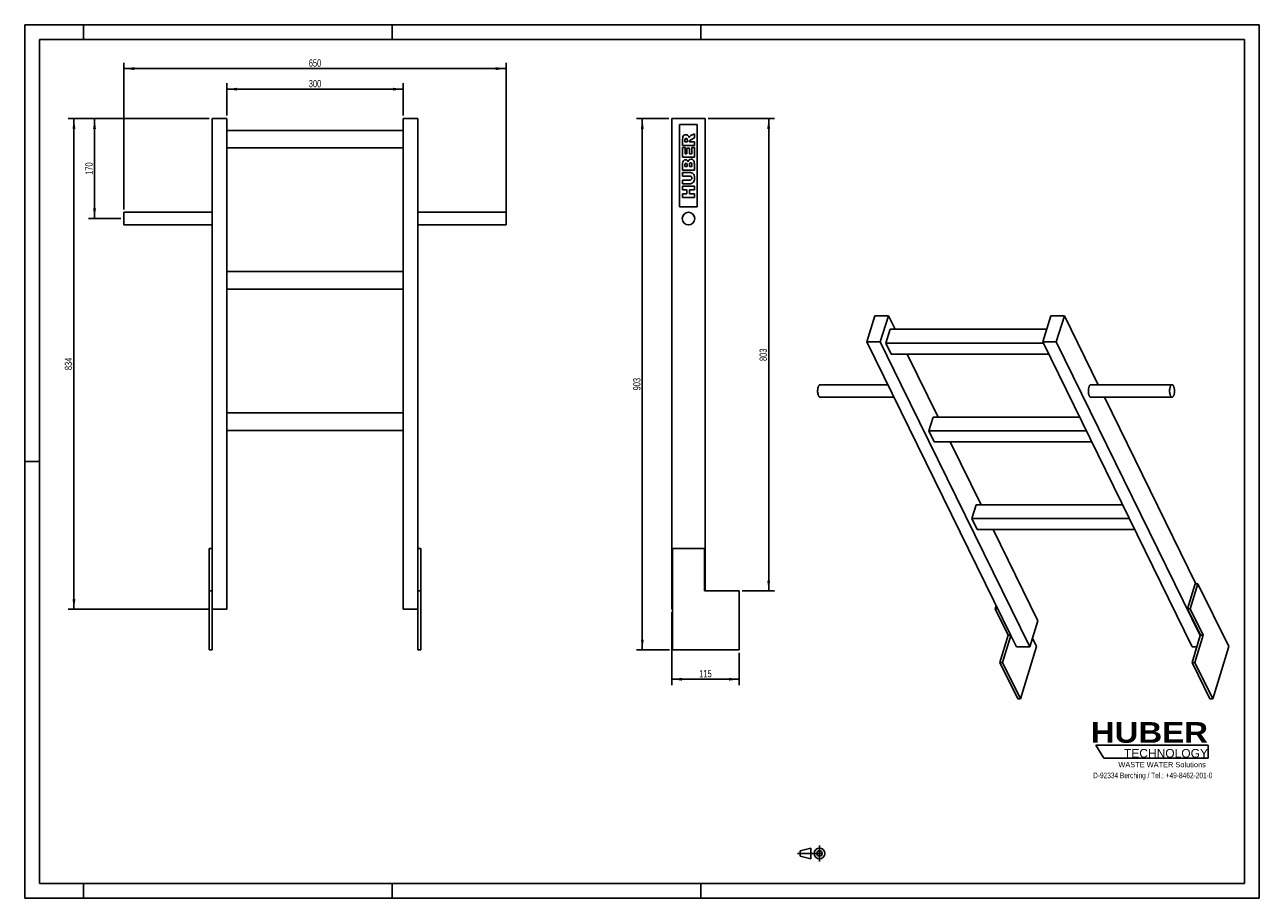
# Model space of a CAD drawing. Header units: millimetres. Extents: x 0 to 2100, y 0 to 1485.
import ezdxf

# ---------------------------------------------------------------- set-up
doc = ezdxf.new("R2010")
doc.units = ezdxf.units.MM
doc.header["$LTSCALE"] = 115.5
doc.linetypes.add('CENTER', pattern=[0.6, 0.375, -0.075, 0.075, -0.075])
doc.layers.get('0').update_dxf_attribs({"linetype": 'CONTINUOUS'})
for name, color, linetype in [('005_AXIS', 7, 'CONTINUOUS'), ('007_CURVES', 7, 'CONTINUOUS'), ('050_DIMENSIONING', 7, 'CONTINUOUS'), ('HUBER_Logo_BL0', 7, 'CONTINUOUS')]:
    doc.layers.add(name, color=color, linetype=linetype)
doc.styles.get("Standard").update_dxf_attribs({"font": 'txt', "width": 0.7})
doc.styles.add('TEXTSTYLE_2', font='ariblk.ttf')
doc.styles.add('TEXTSTYLE_3', font='arial.ttf')
doc.dimstyles.new('DIMSTYLE_1', dxfattribs={"dimtxt": 12.5, "dimasz": 17.5, "dimexe": 2, "dimexo": 1, "dimtad": 1, "dimdec": 1, "dimtxsty": 'STANDARD', "dimblk": '_FILLED', "dimblk1": '_FILLED', "dimblk2": '_FILLED', "dimcen": 0.09, "dimazin": 2, "dimtp": 0.5, "dimtm": 0.5, "dimtfac": 1, "dimtdec": 1, "dimtofl": 0, "dimtmove": 0, "dimatfit": 3, "dimldrblk": '_FILLED', "dimfxl": 1, "dimtolj": 1, "dimarcsym": 0})
doc.dimstyles.new('DIMSTYLE_2', dxfattribs={"dimtxt": 12.5, "dimasz": 17.5, "dimexe": 2, "dimexo": 1, "dimtad": 1, "dimdec": 1, "dimtxsty": 'STANDARD', "dimblk": '_FILLED', "dimblk1": '_FILLED', "dimblk2": '_FILLED', "dimcen": 0.09, "dimazin": 2, "dimtp": 0.8, "dimtm": 0.8, "dimtfac": 1, "dimtdec": 1, "dimtofl": 0, "dimtmove": 0, "dimatfit": 3, "dimldrblk": '_FILLED', "dimfxl": 1, "dimtolj": 1, "dimarcsym": 0})
doc.dimstyles.new('DIMSTYLE_3', dxfattribs={"dimtxt": 12.5, "dimasz": 17.5, "dimexe": 2, "dimexo": 1, "dimtad": 1, "dimtxsty": 'STANDARD', "dimblk": '_FILLED', "dimblk1": '_FILLED', "dimblk2": '_FILLED', "dimcen": 0.09, "dimazin": 2, "dimtp": 0.3, "dimtm": 0.3, "dimtfac": 1, "dimtofl": 0, "dimtmove": 0, "dimatfit": 3, "dimldrblk": '_FILLED', "dimfxl": 1, "dimtolj": 1, "dimarcsym": 0})
doc.dimstyles.new('DIMSTYLE_4', dxfattribs={"dimtxt": 12.5, "dimasz": 17.5, "dimexe": 2, "dimexo": 1, "dimtad": 1, "dimtxsty": 'STANDARD', "dimblk": '_FILLED', "dimblk1": '_FILLED', "dimblk2": '_FILLED', "dimcen": 0.09, "dimazin": 2, "dimtp": 0.5, "dimtm": 0.5, "dimtfac": 1, "dimtofl": 0, "dimtmove": 0, "dimatfit": 3, "dimldrblk": '_FILLED', "dimfxl": 1, "dimtolj": 1, "dimarcsym": 0})
doc.dimstyles.new('DIMSTYLE_5', dxfattribs={"dimtxt": 12.5, "dimasz": 17.5, "dimexe": 2, "dimexo": 1, "dimtad": 1, "dimtxsty": 'STANDARD', "dimblk": '_FILLED', "dimblk1": '_FILLED', "dimblk2": '_FILLED', "dimcen": 0.09, "dimazin": 2, "dimtp": 0.8, "dimtm": 0.8, "dimtfac": 1, "dimtofl": 0, "dimtmove": 0, "dimatfit": 3, "dimldrblk": '_FILLED', "dimfxl": 1, "dimtolj": 1, "dimarcsym": 0})

# ---------------------------------------------------------------- blocks, each defined once
blk = doc.blocks.new('HUBER_LOGO_BL0', base_point=(1918.7, 251.9))
at = {"layer": 'HUBER_Logo_BL0', "color": 5, "linetype": 'CONTINUOUS'}
for p, q in [((2013.2, 260.5), (1822, 260.5)), ((1822, 260.5), (1835.5, 238)), ((2013.2, 260.5), (2013.2, 238)), ((1835.5, 238), (2013.2, 238))]:
    blk.add_line(p, q, dxfattribs=at)
at = {"layer": 'HUBER_Logo_BL0', "color": 2, "linetype": 'CONTINUOUS', "attachment_point": 3, "line_spacing_factor": 0.78}
for s, insert, char_height, width, style in [('HUBER\\P\\fArial;\\H14.625;TECHNOLOGY ', (2012.7, 299.5), 35.1, 193.836, 'TEXTSTYLE_2'), ('WASTE WATER Solutions', (2009, 231.8), 9, 148.517, 'TEXTSTYLE_3')]:
    blk.add_mtext(s, dxfattribs=dict(at, insert=insert, char_height=char_height, width=width, style=style))
at = {"layer": 'HUBER_Logo_BL0', "color": 2, "linetype": 'CONTINUOUS', "insert": (1918.7, 213.7), "char_height": 9.5, "width": 405.446, "attachment_point": 2, "line_spacing_factor": 0.96}
blk.add_mtext('D-92334 Berching / Tel.: +49-8462-201-0', dxfattribs=at)
blk = doc.blocks.new('_FILLED')
at = {"color": 0, "linetype": 'BYBLOCK'}
blk.add_solid([(0, 0), (-1, 0.14), (-1, -0.14)], dxfattribs=at)
blk = doc.blocks.new('*D0')
at = {"layer": '050_DIMENSIONING', "color": 2, "linetype": 'CONTINUOUS'}
for p, q in [((343.8, 1330.4), (343.8, 1385.4)), ((343.8, 1375.4), (493.8, 1375.4)), ((643.8, 1375.4), (493.8, 1375.4)), ((643.8, 1330.4), (643.8, 1385.4))]:
    blk.add_line(p, q, dxfattribs=at)
at = {"layer": '050_DIMENSIONING', "color": 2, "linetype": 'CONTINUOUS', "xscale": 17.5, "yscale": 17.5, "zscale": 17.5, "rotation": 180}
blk.add_blockref('_FILLED', (343.8, 1375.4), dxfattribs=at)
at = {"layer": '050_DIMENSIONING', "color": 2, "linetype": 'CONTINUOUS', "xscale": 17.5, "yscale": 17.5, "zscale": 17.5}
blk.add_blockref('_FILLED', (643.8, 1375.4), dxfattribs=at)
at = {"layer": '050_DIMENSIONING', "color": 2, "linetype": 'CONTINUOUS', "insert": (493.8, 1391.1), "char_height": 12.5, "width": 42.857, "attachment_point": 2, "line_spacing_factor": 0.9}
blk.add_mtext('300', dxfattribs=at)
blk = doc.blocks.new('*D1')
at = {"layer": '050_DIMENSIONING', "color": 2, "linetype": 'CONTINUOUS'}
for p, q in [((168.8, 1171.1), (168.8, 1420.4)), ((168.8, 1410.4), (493.8, 1410.4)), ((818.8, 1410.4), (493.8, 1410.4)), ((818.8, 1160.4), (818.8, 1420.4))]:
    blk.add_line(p, q, dxfattribs=at)
at = {"layer": '050_DIMENSIONING', "color": 2, "linetype": 'CONTINUOUS', "xscale": 17.5, "yscale": 17.5, "zscale": 17.5, "rotation": 180}
blk.add_blockref('_FILLED', (168.8, 1410.4), dxfattribs=at)
at = {"layer": '050_DIMENSIONING', "color": 2, "linetype": 'CONTINUOUS', "xscale": 17.5, "yscale": 17.5, "zscale": 17.5}
blk.add_blockref('_FILLED', (818.8, 1410.4), dxfattribs=at)
at = {"layer": '050_DIMENSIONING', "color": 2, "linetype": 'CONTINUOUS', "insert": (493.8, 1426.1), "char_height": 12.5, "width": 42.857, "attachment_point": 2, "line_spacing_factor": 0.9}
blk.add_mtext('650', dxfattribs=at)
blk = doc.blocks.new('*D2')
at = {"layer": '050_DIMENSIONING', "color": 2, "linetype": 'CONTINUOUS'}
for p, q in [((1095.5, 1325.4), (1040.5, 1325.4)), ((1050.5, 1325.4), (1050.5, 873.9)), ((1050.5, 422.4), (1050.5, 873.9)), ((1097, 422.4), (1040.5, 422.4))]:
    blk.add_line(p, q, dxfattribs=at)
at = {"layer": '050_DIMENSIONING', "color": 2, "linetype": 'CONTINUOUS', "xscale": 17.5, "yscale": 17.5, "zscale": 17.5}
for p, rotation in [((1050.5, 1325.4), 90), ((1050.5, 422.4), 270)]:
    blk.add_blockref('_FILLED', p, dxfattribs=dict(at, rotation=rotation))
at = {"layer": '050_DIMENSIONING', "color": 2, "linetype": 'CONTINUOUS', "insert": (1034.9, 873.9), "char_height": 12.5, "width": 42.857, "attachment_point": 2, "rotation": 90, "line_spacing_factor": 0.9}
blk.add_mtext('903', dxfattribs=at)
blk = doc.blocks.new('*D3')
at = {"layer": '050_DIMENSIONING', "color": 2, "linetype": 'CONTINUOUS'}
for p, q in [((313.8, 1325.4), (73.8, 1325.4)), ((83.8, 1325.4), (83.8, 908.4)), ((83.8, 491.4), (83.8, 908.4)), ((313.8, 491.4), (73.8, 491.4))]:
    blk.add_line(p, q, dxfattribs=at)
at = {"layer": '050_DIMENSIONING', "color": 2, "linetype": 'CONTINUOUS', "xscale": 17.5, "yscale": 17.5, "zscale": 17.5}
for p, rotation in [((83.8, 1325.4), 90), ((83.8, 491.4), 270)]:
    blk.add_blockref('_FILLED', p, dxfattribs=dict(at, rotation=rotation))
at = {"layer": '050_DIMENSIONING', "color": 2, "linetype": 'CONTINUOUS', "insert": (68.2, 908.4), "char_height": 12.5, "width": 42.857, "attachment_point": 2, "rotation": 90, "line_spacing_factor": 0.9}
blk.add_mtext('834', dxfattribs=at)
blk = doc.blocks.new('*D4')
at = {"layer": '050_DIMENSIONING', "color": 2, "linetype": 'CONTINUOUS'}
for p, q in [((1100.5, 486.4), (1100.5, 362.4)), ((1215.5, 417.4), (1215.5, 362.4)), ((1100.5, 372.4), (1158, 372.4)), ((1215.5, 372.4), (1158, 372.4))]:
    blk.add_line(p, q, dxfattribs=at)
at = {"layer": '050_DIMENSIONING', "color": 2, "linetype": 'CONTINUOUS', "xscale": 17.5, "yscale": 17.5, "zscale": 17.5, "rotation": 180}
blk.add_blockref('_FILLED', (1100.5, 372.4), dxfattribs=at)
at = {"layer": '050_DIMENSIONING', "color": 2, "linetype": 'CONTINUOUS', "xscale": 17.5, "yscale": 17.5, "zscale": 17.5}
blk.add_blockref('_FILLED', (1215.5, 372.4), dxfattribs=at)
at = {"layer": '050_DIMENSIONING', "color": 2, "linetype": 'CONTINUOUS', "insert": (1158, 388.1), "char_height": 12.5, "width": 34.821, "attachment_point": 2, "line_spacing_factor": 0.9}
blk.add_mtext('115', dxfattribs=at)
blk = doc.blocks.new('*D5')
at = {"layer": '050_DIMENSIONING', "color": 2, "linetype": 'CONTINUOUS'}
for p, q in [((313.8, 1325.4), (108.8, 1325.4)), ((118.8, 1325.4), (118.8, 1240.4)), ((118.8, 1155.4), (118.8, 1240.4)), ((163.8, 1155.4), (108.8, 1155.4))]:
    blk.add_line(p, q, dxfattribs=at)
at = {"layer": '050_DIMENSIONING', "color": 2, "linetype": 'CONTINUOUS', "xscale": 17.5, "yscale": 17.5, "zscale": 17.5}
for p, rotation in [((118.8, 1325.4), 90), ((118.8, 1155.4), 270)]:
    blk.add_blockref('_FILLED', p, dxfattribs=dict(at, rotation=rotation))
at = {"layer": '050_DIMENSIONING', "color": 2, "linetype": 'CONTINUOUS', "insert": (103.2, 1240.4), "char_height": 12.5, "width": 40.179, "attachment_point": 2, "rotation": 90, "line_spacing_factor": 0.9}
blk.add_mtext('170', dxfattribs=at)
blk = doc.blocks.new('*D6')
at = {"layer": '050_DIMENSIONING', "color": 2, "linetype": 'CONTINUOUS'}
for p, q in [((1162.5, 1325.4), (1275.5, 1325.4)), ((1265.5, 1325.4), (1265.5, 923.9)), ((1265.5, 522.4), (1265.5, 923.9)), ((1220.5, 522.4), (1275.5, 522.4))]:
    blk.add_line(p, q, dxfattribs=at)
at = {"layer": '050_DIMENSIONING', "color": 2, "linetype": 'CONTINUOUS', "xscale": 17.5, "yscale": 17.5, "zscale": 17.5}
for p, rotation in [((1265.5, 1325.4), 90), ((1265.5, 522.4), 270)]:
    blk.add_blockref('_FILLED', p, dxfattribs=dict(at, rotation=rotation))
at = {"layer": '050_DIMENSIONING', "color": 2, "linetype": 'CONTINUOUS', "insert": (1249.9, 923.9), "char_height": 12.5, "width": 42.857, "attachment_point": 2, "rotation": 90, "line_spacing_factor": 0.9}
blk.add_mtext('803', dxfattribs=at)
blk = doc.blocks.new('PROJEKTIONSMETHODE_1_BL1', base_point=(1340, 76.3))
at = {"color": 2, "linetype": 'CONTINUOUS'}
for p, q in [((1318.9, 80.8), (1337.3, 85.4)), ((1337.3, 67.1), (1337.3, 85.4)), ((1318.9, 71.7), (1318.9, 80.8)), ((1318.9, 71.7), (1337.3, 67.1))]:
    blk.add_line(p, q, dxfattribs=at)
at = {"color": 2, "linetype": 'CENTER'}
for p, q in [((1351.9, 90), (1351.9, 62.5)), ((1314.3, 76.3), (1365.7, 76.3))]:
    blk.add_line(p, q, dxfattribs=at)
at = {"color": 2, "linetype": 'CONTINUOUS'}
for radius in [9.17, 4.58]:
    blk.add_circle((1351.9, 76.3), radius, dxfattribs=at)

msp = doc.modelspace()

# ---------------------------------------------------------------- linework, layer by layer
at = {"color": 7, "linetype": 'CONTINUOUS'}
for p, q in [((0, 1485), (2100, 1485)), ((0, 0), (0, 1485)), ((2100, 0), (2100, 1485)), ((318.831, 1325.435), (343.831, 1325.435)), ((318.831, 522.435), (318.831, 1325.435)), ((343.831, 1325.435), (343.831, 491.435)), ((643.831, 1325.435), (668.831, 1325.435)), ((643.831, 1325.435), (643.831, 491.435)), ((668.831, 522.435), (668.831, 1325.435)), ((1100.549, 1325.435), (1157.549, 1325.435)), ((1100.549, 1325.435), (1100.549, 491.435)), ((1157.549, 522.435), (1157.549, 1325.435)), ((343.831, 1305.435), (643.831, 1305.435)), ((643.831, 1275.435), (343.831, 1275.435)), ((343.831, 1065.435), (643.831, 1065.435)), ((643.831, 1035.435), (343.831, 1035.435)), ((1446.11, 990.302), (1432.312, 945.652)), ((1469.136, 990.302), (1446.11, 990.302)), ((1455.338, 945.652), (1469.136, 990.302)), ((1469.136, 990.302), (1480.426, 967.294)), ((1745.454, 990.302), (1731.657, 945.652)), ((1768.481, 990.302), (1745.454, 990.302)), ((1754.683, 945.652), (1768.481, 990.302)), ((1768.481, 990.302), (1826.067, 872.953)), ((1471.969, 967.294), (1464.707, 943.795)), ((1471.969, 967.294), (1738.345, 967.294)), ((1677.26, 446.499), (1432.312, 945.652)), ((1432.312, 945.652), (1455.338, 945.652)), ((1455.338, 945.652), (1491.024, 872.932)), ((1731.657, 945.652), (1986.062, 427.229)), ((1731.657, 945.652), (1754.683, 945.652)), ((1999.632, 446.499), (1754.683, 945.652)), ((1464.707, 943.795), (1473.858, 925.146)), ((1464.707, 943.795), (1732.568, 943.795)), ((1741.719, 925.146), (1473.858, 925.146)), ((1501.11, 925.146), (1553.636, 818.108)), ((1491.024, 872.932), (1709.743, 427.229)), ((1836.52, 851.653), (1992.043, 534.73)), ((343.831, 825.435), (643.831, 825.435)), ((1537.917, 794.608), (1545.179, 818.108)), ((1545.179, 818.108), (1794.246, 818.108)), ((643.831, 795.435), (343.831, 795.435)), ((1537.917, 794.608), (1547.068, 775.96)), ((1537.917, 794.608), (1805.778, 794.608)), ((1814.929, 775.96), (1547.068, 775.96)), ((1574.32, 775.96), (1626.846, 668.922)), ((1611.127, 645.422), (1618.389, 668.922)), ((1618.389, 668.922), (1867.456, 668.922)), ((1611.127, 645.422), (1878.988, 645.422)), ((1611.127, 645.422), (1620.278, 626.774)), ((1888.139, 626.774), (1620.278, 626.774)), ((1647.53, 626.774), (1723.541, 471.879)), ((318.831, 594.435), (313.831, 594.435)), ((313.831, 594.435), (313.831, 522.435)), ((673.831, 594.435), (668.831, 594.435)), ((673.831, 594.435), (673.831, 522.435)), ((1102.049, 594.435), (1156.549, 594.435)), ((1156.549, 594.435), (1156.549, 522.435)), ((1977.911, 492.038), (1991.103, 534.73)), ((1995.709, 534.73), (1982.516, 492.038)), ((1995.709, 534.73), (1991.103, 534.73)), ((313.831, 522.435), (318.831, 522.435)), ((313.831, 522.435), (313.831, 422.435)), ((318.831, 422.435), (318.831, 522.435)), ((668.831, 522.435), (673.831, 522.435)), ((668.831, 522.435), (668.831, 422.435)), ((673.831, 422.435), (673.831, 522.435)), ((1215.549, 522.435), (1156.549, 522.435)), ((1215.549, 522.435), (1215.549, 422.435)), ((343.831, 491.435), (318.831, 491.435)), ((668.831, 491.435), (643.831, 491.435)), ((1100.549, 491.435), (1102.049, 491.435)), ((1652.472, 497.014), (1650.934, 492.038)), ((1650.934, 492.038), (1672.897, 447.282)), ((1654.913, 492.038), (1650.934, 492.038)), ((1982.516, 492.038), (1977.911, 492.038)), ((1977.911, 492.038), (1999.874, 447.282)), ((1982.516, 492.038), (2004.479, 447.282)), ((1709.743, 427.229), (1723.541, 471.879)), ((1658.615, 401.066), (1672.897, 447.282)), ((1663.221, 401.066), (1677.26, 446.499)), ((1672.897, 447.282), (1676.876, 447.282)), ((1677.26, 446.499), (1686.717, 427.229)), ((1721.199, 427.813), (1714.28, 441.912)), ((1985.592, 401.066), (1999.632, 446.499)), ((1990.197, 401.066), (2004.479, 447.282)), ((1999.874, 447.282), (1999.632, 446.499)), ((1999.874, 447.282), (2004.479, 447.282)), ((1709.743, 427.229), (1686.717, 427.229)), ((1993.677, 427.229), (1986.062, 427.229)), ((1658.615, 401.066), (1689.119, 338.905)), ((1658.615, 401.066), (1663.221, 401.066)), ((1693.725, 338.905), (1663.221, 401.066)), ((1985.592, 401.066), (2016.096, 338.905)), ((1985.592, 401.066), (1990.197, 401.066)), ((2020.701, 338.905), (1990.197, 401.066)), ((0, 0), (2100, 0))]:
    msp.add_line(p, q, dxfattribs=at)
at = {"color": 3, "linetype": 'CONTINUOUS'}
for p, q in [((0, 1485), (0, 0)), ((2100, 1485), (0, 1485)), ((100, 1485), (100, 1460)), ((625, 1485), (625, 1460)), ((1150, 1485), (1150, 1460)), ((2100, 1485), (2100, 0)), ((0, 742.5), (25, 742.5)), ((100, 0), (100, 25)), ((625, 0), (625, 25)), ((1150, 0), (1150, 25)), ((2100, 0), (0, 0))]:
    msp.add_line(p, q, dxfattribs=at)
at = {"color": 5, "linetype": 'CONTINUOUS'}
for p, q in [((25, 1460), (25, 25)), ((2075, 1460), (25, 1460)), ((2075, 25), (2075, 1460)), ((25, 25), (2075, 25))]:
    msp.add_line(p, q, dxfattribs=at)
at = {"layer": '005_AXIS', "color": 7, "linetype": 'CONTINUOUS'}
for p, q in [((168.831, 1155.435), (168.831, 1166.085)), ((318.831, 1166.085), (168.831, 1166.085)), ((168.831, 1144.785), (168.831, 1155.435)), ((668.831, 1166.085), (818.831, 1166.085)), ((818.831, 1166.085), (818.831, 1155.435)), ((818.831, 1155.435), (818.831, 1144.785)), ((318.831, 1144.785), (168.831, 1144.785)), ((668.831, 1144.785), (818.831, 1144.785)), ((1467.987, 872.953), (1352.909, 872.953)), ((1813.439, 872.953), (1951.598, 872.953)), ((1478.44, 851.653), (1352.909, 851.653)), ((1813.439, 851.653), (1951.598, 851.653)), ((1102.049, 594.435), (1102.049, 422.435)), ((2048.176, 427.813), (1995.709, 534.73)), ((313.831, 422.435), (318.831, 422.435)), ((668.831, 422.435), (673.831, 422.435)), ((1102.049, 422.435), (1215.549, 422.435)), ((1721.199, 427.813), (1693.725, 338.905)), ((2048.176, 427.813), (2020.701, 338.905)), ((1689.119, 338.905), (1693.725, 338.905)), ((2016.096, 338.905), (2020.701, 338.905))]:
    msp.add_line(p, q, dxfattribs=at)
for start, end in [(0, 180), (180, 360)]:
    msp.add_arc((1129.049, 1155.435), 10.65, start, end, dxfattribs=at)
for points, knots in [([(1350.331, 853.961), (1350.153, 854.323), (1349.827, 855.115), (1349.287, 856.896), (1348.853, 859.409), (1348.7, 862.578), (1348.882, 865.25), (1349.225, 867.285), (1349.562, 868.665), (1349.978, 869.897), (1350.461, 870.952), (1351.002, 871.807), (1351.592, 872.447), (1352.229, 872.855), (1352.692, 872.953), (1352.909, 872.953)], [0, 0, 0, 0, 0.05847656, 0.1235683, 0.26915391, 0.4261347, 0.58202247, 0.65569085, 0.72458329, 0.78750075, 0.84352641, 0.89215302, 0.93349183, 0.96861979, 1, 1, 1, 1]), ([(1813.439, 872.953), (1813.222, 872.953), (1812.76, 872.855), (1812.123, 872.447), (1811.532, 871.807), (1810.991, 870.952), (1810.508, 869.897), (1810.093, 868.665), (1809.755, 867.285), (1809.413, 865.25), (1809.23, 862.578), (1809.383, 859.409), (1809.818, 856.896), (1810.357, 855.115), (1810.683, 854.323), (1810.861, 853.961)], [0, 0, 0, 0, 0.03138021, 0.06650817, 0.10784698, 0.15647358, 0.21249923, 0.27541668, 0.34430912, 0.41797751, 0.57386529, 0.73084608, 0.8764317, 0.94152345, 1, 1, 1, 1]), ([(1951.598, 872.953), (1951.382, 872.953), (1950.919, 872.855), (1950.282, 872.447), (1949.691, 871.807), (1949.15, 870.952), (1948.667, 869.897), (1948.252, 868.665), (1947.914, 867.285), (1947.572, 865.25), (1947.389, 862.578), (1947.542, 859.409), (1947.977, 856.896), (1948.516, 855.115), (1948.842, 854.323), (1949.02, 853.961)], [0, 0, 0, 0, 0.03138021, 0.06650817, 0.10784698, 0.15647359, 0.21249925, 0.27541671, 0.34430915, 0.41797753, 0.5738653, 0.73084609, 0.8764317, 0.94152344, 1, 1, 1, 1]), ([(1954.176, 870.646), (1954.008, 870.988), (1953.659, 871.602), (1953.03, 872.352), (1952.343, 872.835), (1951.834, 872.953), (1951.598, 872.953)], [0, 0, 0, 0, 0.31594736, 0.5820841, 0.80455744, 1, 1, 1, 1]), ([(1951.598, 851.653), (1951.815, 851.653), (1952.278, 851.751), (1952.915, 852.159), (1953.505, 852.799), (1954.046, 853.655), (1954.529, 854.71), (1954.944, 855.941), (1955.282, 857.321), (1955.625, 859.356), (1955.807, 862.028), (1955.654, 865.198), (1955.22, 867.71), (1954.68, 869.492), (1954.354, 870.283), (1954.176, 870.646)], [0, 0, 0, 0, 0.03138021, 0.06650817, 0.10784698, 0.15647359, 0.21249925, 0.27541671, 0.34430915, 0.41797753, 0.5738653, 0.73084609, 0.8764317, 0.94152344, 1, 1, 1, 1]), ([(1352.909, 851.653), (1352.673, 851.653), (1352.164, 851.772), (1351.477, 852.254), (1350.848, 853.004), (1350.499, 853.618), (1350.331, 853.961)], [0, 0, 0, 0, 0.19544256, 0.4179159, 0.68405264, 1, 1, 1, 1]), ([(1810.861, 853.961), (1811.029, 853.618), (1811.378, 853.004), (1812.008, 852.254), (1812.695, 851.772), (1813.203, 851.653), (1813.439, 851.653)], [0, 0, 0, 0, 0.31594734, 0.58208411, 0.80455748, 1, 1, 1, 1]), ([(1949.02, 853.961), (1949.188, 853.618), (1949.538, 853.004), (1950.167, 852.254), (1950.854, 851.772), (1951.362, 851.653), (1951.598, 851.653)], [0, 0, 0, 0, 0.31594736, 0.5820841, 0.80455744, 1, 1, 1, 1])]:
    msp.add_open_spline(points, degree=3, knots=knots, dxfattribs=at)
at = {"layer": '007_CURVES', "color": 4, "linetype": 'CONTINUOUS'}
for p, q in [((1144.049, 1315.435), (1114.049, 1315.435)), ((1114.049, 1315.435), (1114.049, 1175.435)), ((1144.049, 1175.435), (1144.049, 1315.435)), ((1119.049, 1290.156), (1119.049, 1279.856)), ((1123.087, 1286.063), (1123.087, 1288.778)), ((1127.153, 1286.063), (1123.087, 1286.063)), ((1127.153, 1288.669), (1127.153, 1286.063)), ((1130.932, 1286.063), (1130.932, 1286.609)), ((1139.049, 1286.063), (1130.932, 1286.063)), ((1132.937, 1289.242), (1139.049, 1292.543)), ((1139.049, 1299.528), (1133.265, 1296.527)), ((1139.049, 1292.543), (1139.049, 1299.528)), ((1139.049, 1279.856), (1139.049, 1286.063)), ((1119.049, 1279.856), (1139.049, 1279.856)), ((1123.319, 1276.145), (1119.049, 1276.145)), ((1119.049, 1276.145), (1119.049, 1259.583)), ((1123.319, 1265.777), (1123.319, 1276.145)), ((1126.498, 1265.777), (1123.319, 1265.777)), ((1130.577, 1275.395), (1126.498, 1275.395)), ((1126.498, 1275.395), (1126.498, 1265.777)), ((1130.577, 1265.777), (1130.577, 1275.395)), ((1134.52, 1265.777), (1130.577, 1265.777)), ((1139.049, 1276.445), (1134.52, 1276.445)), ((1134.52, 1276.445), (1134.52, 1265.777)), ((1139.049, 1259.583), (1139.049, 1276.445)), ((1119.049, 1259.583), (1139.049, 1259.583)), ((1119.049, 1249.446), (1119.049, 1237.877)), ((1123.101, 1244.112), (1123.101, 1246.841)), ((1126.894, 1244.112), (1123.101, 1244.112)), ((1126.894, 1246.8), (1126.894, 1244.112)), ((1130.7, 1244.112), (1130.7, 1247.25)), ((1134.752, 1244.112), (1130.7, 1244.112)), ((1134.752, 1247.264), (1134.752, 1244.112)), ((1139.049, 1237.877), (1139.049, 1248.546)), ((1119.049, 1237.877), (1139.049, 1237.877)), ((1130.973, 1233.771), (1119.049, 1233.771)), ((1119.049, 1233.771), (1119.049, 1227.605)), ((1119.049, 1227.605), (1131.259, 1227.605)), ((1131.259, 1220.77), (1119.049, 1220.77)), ((1119.049, 1220.77), (1119.049, 1214.603)), ((1119.049, 1214.603), (1130.973, 1214.603)), ((1139.049, 1210.483), (1119.049, 1210.483)), ((1119.049, 1210.483), (1119.049, 1204.276)), ((1119.049, 1204.276), (1126.048, 1204.276)), ((1126.048, 1197.523), (1119.049, 1197.523)), ((1119.049, 1197.523), (1119.049, 1191.343)), ((1126.048, 1204.276), (1126.048, 1197.523)), ((1130.959, 1197.523), (1130.959, 1204.276)), ((1130.959, 1204.276), (1139.049, 1204.276)), ((1139.049, 1197.523), (1130.959, 1197.523)), ((1139.049, 1204.276), (1139.049, 1210.483)), ((1139.049, 1191.343), (1139.049, 1197.523)), ((1119.049, 1191.343), (1139.049, 1191.343)), ((1114.049, 1175.435), (1144.049, 1175.435))]:
    msp.add_line(p, q, dxfattribs=at)
for points in [[(1119.049, 1290.156), (1119.049, 1292.066), (1119.213, 1293.526), (1119.54, 1294.535)], [(1119.54, 1294.535), (1119.868, 1295.545), (1120.482, 1296.35), (1121.372, 1296.973)], [(1121.372, 1296.973), (1122.255, 1297.591), (1123.333, 1297.905), (1124.602, 1297.905)], [(1123.61, 1291.08), (1123.265, 1290.674), (1123.087, 1289.897), (1123.087, 1288.778)], [(1125.093, 1291.697), (1124.452, 1291.697), (1123.961, 1291.493), (1123.61, 1291.08)], [(1124.602, 1297.905), (1125.72, 1297.905), (1126.675, 1297.659), (1127.483, 1297.187)], [(1126.255, 1291.305), (1125.925, 1291.561), (1125.529, 1291.697), (1125.093, 1291.697)], [(1126.889, 1290.308), (1126.798, 1290.715), (1126.594, 1291.043), (1126.255, 1291.305)], [(1127.153, 1288.669), (1127.153, 1288.942), (1127.071, 1289.487), (1126.889, 1290.308)], [(1127.483, 1297.187), (1128.285, 1296.718), (1128.94, 1296.063), (1129.441, 1295.237)], [(1129.441, 1295.237), (1129.759, 1294.712), (1130.018, 1293.989), (1130.222, 1293.062)], [(1130.222, 1293.062), (1130.482, 1293.798), (1130.727, 1294.344), (1130.969, 1294.674)], [(1131.406, 1288.115), (1131.096, 1287.673), (1130.932, 1287.168), (1130.932, 1286.609)], [(1130.969, 1294.674), (1131.137, 1294.903), (1131.478, 1295.231), (1132.024, 1295.667)], [(1132.937, 1289.242), (1132.148, 1288.815), (1131.641, 1288.45), (1131.406, 1288.115)], [(1132.024, 1295.667), (1132.555, 1296.09), (1132.965, 1296.377), (1133.265, 1296.527)], [(1119.049, 1249.446), (1119.049, 1251.37), (1119.527, 1252.843), (1120.482, 1253.88)], [(1120.482, 1253.88), (1121.437, 1254.917), (1122.624, 1255.435), (1124.029, 1255.435)], [(1123.592, 1248.805), (1123.265, 1248.423), (1123.101, 1247.768), (1123.101, 1246.841)], [(1124.956, 1249.378), (1124.383, 1249.378), (1123.92, 1249.187), (1123.592, 1248.805)], [(1124.029, 1255.435), (1125.216, 1255.435), (1126.225, 1255.067), (1127.073, 1254.333)], [(1126.403, 1248.805), (1126.075, 1249.187), (1125.584, 1249.378), (1124.956, 1249.378)], [(1126.894, 1246.8), (1126.894, 1247.755), (1126.73, 1248.423), (1126.403, 1248.805)], [(1127.073, 1254.333), (1127.644, 1253.839), (1128.081, 1253.116), (1128.408, 1252.175)], [(1128.408, 1252.175), (1128.763, 1253.607), (1129.349, 1254.658), (1130.195, 1255.34)], [(1130.195, 1255.34), (1131.041, 1256.022), (1132.092, 1256.363), (1133.36, 1256.363)], [(1131.246, 1249.515), (1130.891, 1249.078), (1130.7, 1248.328), (1130.7, 1247.25)], [(1132.664, 1250.169), (1132.078, 1250.169), (1131.6, 1249.951), (1131.246, 1249.515)], [(1134.192, 1249.515), (1133.81, 1249.951), (1133.306, 1250.169), (1132.664, 1250.169)], [(1133.36, 1256.363), (1134.397, 1256.363), (1135.338, 1256.118), (1136.156, 1255.638)], [(1134.752, 1247.264), (1134.752, 1248.328), (1134.574, 1249.078), (1134.192, 1249.515)], [(1136.156, 1255.638), (1136.989, 1255.149), (1137.644, 1254.494), (1138.123, 1253.663)], [(1138.123, 1253.663), (1138.422, 1253.144), (1138.64, 1252.352), (1138.78, 1251.316)], [(1138.78, 1251.316), (1138.967, 1249.924), (1139.049, 1248.996), (1139.049, 1248.546)], [(1130.973, 1233.771), (1132.16, 1233.771), (1133.265, 1233.58), (1134.315, 1233.212)], [(1133.824, 1226.691), (1133.224, 1227.291), (1132.364, 1227.605), (1131.259, 1227.605)], [(1131.259, 1220.77), (1132.351, 1220.77), (1133.197, 1221.07), (1133.81, 1221.67)], [(1133.81, 1221.67), (1134.424, 1222.27), (1134.725, 1223.116), (1134.725, 1224.194)], [(1134.725, 1224.194), (1134.725, 1225.258), (1134.424, 1226.09), (1133.824, 1226.691)], [(1134.315, 1233.212), (1135.366, 1232.843), (1136.28, 1232.27), (1137.071, 1231.479)], [(1138.384, 1218.613), (1137.971, 1217.837), (1137.398, 1217.127), (1136.659, 1216.489)], [(1137.071, 1231.479), (1137.862, 1230.688), (1138.408, 1229.869), (1138.723, 1229.005)], [(1139.186, 1221.493), (1139.049, 1220.347), (1138.79, 1219.378), (1138.384, 1218.613)], [(1138.723, 1229.005), (1139.158, 1227.809), (1139.39, 1226.363), (1139.39, 1224.685)], [(1139.39, 1224.685), (1139.39, 1223.703), (1139.322, 1222.639), (1139.186, 1221.493)], [(1134.357, 1215.174), (1133.074, 1214.794), (1131.955, 1214.603), (1130.973, 1214.603)], [(1136.659, 1216.489), (1135.911, 1215.845), (1135.147, 1215.408), (1134.357, 1215.174)]]:
    msp.add_open_spline(points, degree=3, dxfattribs=at)

# ---------------------------------------------------------------- block references
at = {"color": 2, "linetype": 'CONTINUOUS'}
msp.add_blockref('PROJEKTIONSMETHODE_1_BL1', (1340, 76.25), dxfattribs=at)
at = {"layer": 'HUBER_Logo_BL0'}
msp.add_blockref('HUBER_LOGO_BL0', (1918.749, 251.871), dxfattribs=at)

# ---------------------------------------------------------------- dimensions: what is measured, and where the dimension line sits
at = {"layer": '050_DIMENSIONING', "color": 2, "linetype": 'CONTINUOUS'}
for base, p1, p2, dimstyle, picture, middle in [((818.831, 1410.435), (168.831, 1170.085), (818.831, 1159.435), 'DIMSTYLE_2', '*D1', (492.045, 1410.435)), ((643.831, 1375.435), (343.831, 1329.435), (643.831, 1329.435), 'DIMSTYLE_1', '*D0', (492.045, 1375.435))]:
    dim = msp.add_linear_dim(base=base, p1=p1, p2=p2, dimstyle=dimstyle, dxfattribs=at)
    dim.commit()
    dim.dimension.update_dxf_attribs({"geometry": picture, "text_midpoint": middle, "dimtype": 160})
for base, p1, p2, angle, dimstyle, picture, middle in [((83.831, 1325.435), (314.831, 491.435), (314.831, 1325.435), 90, 'DIMSTYLE_2', '*D3', (83.831, 906.65)), ((118.831, 1155.435), (314.831, 1325.435), (164.831, 1155.435), 270, 'DIMSTYLE_4', '*D5', (118.831, 1238.65)), ((1050.549, 422.435), (1096.549, 1325.435), (1098.049, 422.435), 270, 'DIMSTYLE_2', '*D2', (1050.549, 872.15)), ((1265.549, 522.435), (1161.549, 1325.435), (1219.549, 522.435), 270, 'DIMSTYLE_5', '*D6', (1265.549, 922.15)), ((1100.549, 372.435), (1215.549, 418.435), (1100.549, 487.435), 180, 'DIMSTYLE_3', '*D4', (1156.264, 372.435))]:
    dim = msp.add_linear_dim(base=base, p1=p1, p2=p2, angle=angle, dimstyle=dimstyle, dxfattribs=at)
    dim.commit()
    dim.dimension.update_dxf_attribs({"geometry": picture, "text_midpoint": middle, "dimtype": 160})

doc.saveas('drawing.dxf')
